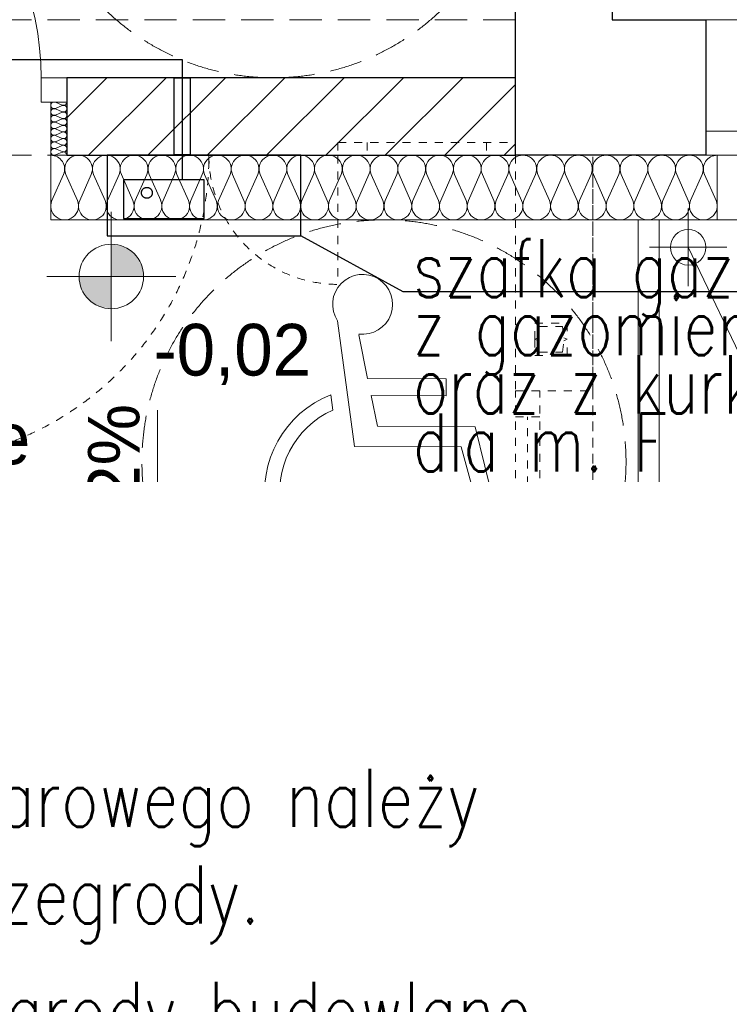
# Model space of a CAD drawing. Extents: x -220425 to -32551, y -64521 to 77206.
# Tile 9 of 59: x -186459 to -184260, y -12645 to -9595. Entities that reach past the tile are written whole.
import ezdxf
from ezdxf.lldxf.tags import DXFTag

# ---------------------------------------------------------------- set-up
doc = ezdxf.new("R2010")
doc.units = 0
doc.header["$MEASUREMENT"] = 0
doc.set_wipeout_variables(frame=1)
for name, pattern in [('Hidden Line', [50, 25, -25]), ('Krawędzie ukryte', [150, 100, -50]), ('MITTE', [50.8, 31.75, -6.35, 6.35, -6.35])]:
    doc.linetypes.add(name, pattern=pattern)
for name, color, linetype in [('#op-kan-san', 3, 'Continuous'), ('#opisy', 252, 'Continuous'), ('_MK_opis gazu', 3, 'Continuous'), ('Drzwi ArchiCAD', 7, 'Continuous'), ('gaz', 2, 'Continuous')]:
    doc.layers.add(name, color=color, linetype=linetype)
for name, color, linetype, lineweight, true_color in [('Arch drzwi_Nr_Pióra__4', 7, 'Continuous', 9, 0x029e21), ('Arch ocieplenie_Nr_Pióra__22', 7, 'Continuous', 9, 0x7f7f7f), ('Arch okna_Nr_Pióra__4', 7, 'Continuous', 9, 0x029e21), ('Arch wyposarzenie_Nr_Pióra__2', 7, 'Continuous', 13, 0x7f7f7f)]:
    doc.layers.add(name, color=color, linetype=linetype, lineweight=lineweight, true_color=true_color)
for name, color, linetype, lineweight in [('Arch opisy_Nr_Pióra__21', 7, 'Continuous', 9), ('Arch rynny_Nr_Pióra__21', 7, 'Continuous', 9), ('Arch schody_Nr_Pióra__21', 7, 'Continuous', 9), ('arch spadki_Nr_Pióra__21', 7, 'Continuous', 9), ('Arch wyburzenia_Nr_Pióra__46', 5, 'Continuous', 13), ('Arch ściany nośne_Nr_Pióra__21', 7, 'Continuous', 9), ('Arch ściany nośne_Nr_Pióra__27', 7, 'Continuous', 30), ('INWENT RZĘDNE_Nr_Pióra__21', 7, 'Continuous', 9), ('INWENT. DRZWI_Nr_Pióra__101', 8, 'Continuous', 13), ('INWENT. OKNA_Nr_Pióra__101', 8, 'Continuous', 13), ('INWENT.ŚCIANY_Nr_Pióra__1', 7, 'Continuous', 25), ('INWENT.ŚCIANY_Nr_Pióra__101', 8, 'Continuous', 13), ('Inwentaryzacja Konst._Nr_Pióra__101', 8, 'Continuous', 13), ('IS_Zimna_woda', 5, 'SOLID', 30), ('Istniejące schody_Nr_Pióra__101', 8, 'Continuous', 13), ('Istniejące stropy_Nr_Pióra__5', 7, 'Continuous', 13)]:
    doc.layers.add(name, color=color, linetype=linetype, lineweight=lineweight)
doc.styles.add('GENERATED_STYLE_2', font='txt')
doc.styles.add('GENERATED_STYLE_6', font='txt')
doc.styles.add('ROMANS', font='romans.shx', dxfattribs={"width": 0.85, "height": 0.11})
tags = doc.linetypes.add('SOLID', pattern=[10, 10, 0]).pattern_tags.tags
tags[6:7] = [DXFTag(74, 4), DXFTag(75, 0), DXFTag(340, '0'), DXFTag(46, 0.0), DXFTag(50, 0.0), DXFTag(44, 0.0), DXFTag(45, 0.0)]
tags[4:5] = [DXFTag(74, 4), DXFTag(75, 0), DXFTag(340, '0'), DXFTag(46, 0.0), DXFTag(50, 0.0), DXFTag(44, 0.0), DXFTag(45, 0.0)]

# ---------------------------------------------------------------- blocks, each defined once
blk = doc.blocks.new('A$C68B6B573')
at = {"layer": 'Arch schody_Nr_Pióra__21', "linetype": 'Continuous'}
blk.add_hatch(color=252, dxfattribs=at).paths.add_polyline_path([(11221.2, -1150), (11171.2, -1100), (11271.2, -1100)], flags=0)
at = {"layer": 'Arch ściany nośne_Nr_Pióra__21', "linetype": 'Continuous'}
h = blk.add_hatch(dxfattribs=at)
h.set_pattern_fill('Common_Brick', color=252, style=0, pattern_type=2)
h.set_pattern_definition([(45, (197252.38, 10015.15), (-91.92388, 91.92388), [])])
h.paths.add_polyline_path([(12330, 240), (10940, 240), (10940, 0), (12330, 0)], flags=0)
at = {"layer": 'INWENT RZĘDNE_Nr_Pióra__21', "linetype": 'Continuous'}
for points in [[(11077.6, -375.4), (11177.6, -375.4), (11170, -337.1), (11148.3, -304.7), (11115.8, -283), (11077.6, -275.4)], [(11077.6, -375.4), (10977.6, -375.4), (10985.2, -413.6), (11006.9, -446.1), (11039.3, -467.8), (11077.6, -475.4)], [(11448.4, -1936.9), (11548.4, -1936.9), (11540.8, -1898.6), (11519.1, -1866.2), (11486.6, -1844.5), (11448.4, -1836.9)], [(11448.4, -1936.9), (11348.4, -1936.9), (11356, -1975.2), (11377.7, -2007.6), (11410.1, -2029.3), (11448.4, -2036.9)]]:
    blk.add_hatch(color=252, dxfattribs=at).paths.add_polyline_path(points, flags=0)
at = {"layer": 'Arch ocieplenie_Nr_Pióra__22', "color": 252, "linetype": 'Continuous'}
for p, q in [((10904.9, 164.1), (10925.1, 155.6)), ((10925.1, 153.8), (10904.9, 145.2)), ((10904.9, 143.5), (10925.1, 134.9)), ((10925.1, 133.2), (10904.9, 124.6)), ((10904.9, 122.9), (10925.1, 114.3)), ((10925.1, 112.6), (10904.9, 104)), ((10904.9, 102.3), (10925.1, 93.7)), ((10925.1, 91.9), (10904.9, 83.4)), ((10904.9, 81.6), (10925.1, 73.1)), ((10925.1, 71.3), (10904.9, 62.7)), ((10904.9, 61), (10925.1, 52.4)), ((10925.1, 50.7), (10904.9, 42.1)), ((10904.9, 40.4), (10925.1, 31.8)), ((10925.1, 30.1), (10904.9, 21.5)), ((10904.9, 19.8), (10925.1, 11.2)), ((10925.1, 9.4), (10904.9, 0.9)), ((10893.6, -140.4), (10929.4, -59.6)), ((10936.6, -59.6), (10972.4, -140.4)), ((10979.7, -140.4), (11015.4, -59.6)), ((11022.7, -59.6), (11058.5, -140.4)), ((11065.7, -140.4), (11101.5, -59.6)), ((11108.7, -59.6), (11144.5, -140.4)), ((11151.7, -140.4), (11187.5, -59.6)), ((11194.8, -59.6), (11230.6, -140.4)), ((11237.8, -140.4), (11273.6, -59.6)), ((11280.8, -59.6), (11316.6, -140.4)), ((11323.8, -140.4), (11359.6, -59.6)), ((11366.8, -59.6), (11402.6, -140.4)), ((11409.9, -140.4), (11445.7, -59.6)), ((11452.9, -59.6), (11488.7, -140.4)), ((11495.9, -140.4), (11531.7, -59.6)), ((11538.9, -59.6), (11574.7, -140.4)), ((11581.9, -140.4), (11617.7, -59.6)), ((11625, -59.6), (11660.8, -140.4)), ((11668, -140.4), (11703.8, -59.6)), ((11711, -59.6), (11746.8, -140.4)), ((11754, -140.4), (11789.8, -59.6)), ((11797.1, -59.6), (11832.8, -140.4)), ((11840.1, -140.4), (11875.9, -59.6)), ((11883.1, -59.6), (11918.9, -140.4)), ((11926.1, -140.4), (11961.9, -59.6)), ((11969.1, -59.6), (12004.9, -140.4)), ((12012.2, -140.4), (12047.9, -59.6)), ((12055.2, -59.6), (12091, -140.4)), ((12098.2, -140.4), (12134, -59.6)), ((12141.2, -59.6), (12177, -140.4)), ((12184.2, -140.4), (12220, -59.6)), ((12227.3, -59.6), (12263.1, -140.4)), ((12270.3, -140.4), (12306.1, -59.6)), ((12313.3, -59.6), (12349.1, -140.4)), ((12356.3, -140.4), (12392.1, -59.6)), ((12399.3, -59.6), (12435.1, -140.4)), ((12442.4, -140.4), (12478.2, -59.6)), ((12485.4, -59.6), (12521.2, -140.4)), ((12528.4, -140.4), (12564.2, -59.6)), ((12571.4, -59.6), (12607.2, -140.4)), ((12614.4, -140.4), (12650.2, -59.6)), ((12657.5, -59.6), (12693.3, -140.4)), ((12700.5, -140.4), (12736.3, -59.6)), ((12743.5, -59.6), (12779.3, -140.4)), ((12786.5, -140.4), (12822.3, -59.6)), ((12829.6, -59.6), (12865.3, -140.4)), ((12872.6, -140.4), (12908.4, -59.6)), ((12915.6, -59.6), (12951.4, -140.4))]:
    blk.add_line(p, q, dxfattribs=at)
for centre, major_axis, ratio, start_param, end_param in [((10900.6, 154.7), (10.6, 0), 0.969765, 1.158003, 5.125183), ((10929.4, 165), (10.6, 0), 0.969765, 4.299596, 6.283185), ((10929.4, 144.4), (10.6, 0), 0.969765, 4.299595, 8.266774), ((10900.6, 134.1), (10.6, 0), 0.969765, 1.158003, 5.125183), ((10900.6, 113.4), (10.6, 0), 0.969765, 1.158003, 5.125183), ((10929.4, 123.8), (10.6, 0), 0.969765, 4.299595, 8.266774), ((10900.6, 92.8), (10.6, 0), 0.969765, 1.158003, 5.125183), ((10929.4, 103.1), (10.6, 0), 0.969765, 4.299595, 8.266774), ((10929.4, 82.5), (10.6, 0), 0.969765, 4.299595, 8.266774), ((10900.6, 72.2), (10.6, 0), 0.969765, 1.158003, 5.125183), ((10900.6, 51.6), (10.6, 0), 0.969765, 1.158003, 5.125183), ((10929.4, 61.9), (10.6, 0), 0.969765, 4.299595, 8.266774), ((10900.6, 30.9), (10.6, 0), 0.969765, 1.158003, 5.125183), ((10929.4, 41.3), (10.6, 0), 0.969765, 4.299595, 8.266774), ((10929.4, 20.6), (10.6, 0), 0.969765, 4.299595, 8.266774), ((10900.6, 10.3), (10.6, 0), 0.969765, 1.158003, 5.125183), ((10890, -42.5), (43, 0), 0.988721, 5.870392, 7.853982), ((10929.4, 0), (10.6, 0), 0.969765, 0, 1.983589), ((10976, -42.5), (43, 0), 0.988721, 5.870392, 9.837571), ((11062.1, -42.5), (43, 0), 0.988721, 5.870392, 9.837571), ((11148.1, -42.5), (43, 0), 0.988721, 5.870392, 9.837571), ((11234.2, -42.5), (43, 0), 0.988721, 5.870392, 9.837571), ((11320.2, -42.5), (43, 0), 0.988721, 5.870392, 9.837571), ((11406.2, -42.5), (43, 0), 0.988721, 5.870392, 9.837571), ((11492.3, -42.5), (43, 0), 0.988721, 5.870392, 9.837571), ((11578.3, -42.5), (43, 0), 0.988721, 5.870392, 9.837571), ((11664.4, -42.5), (43, 0), 0.988721, 5.870392, 9.837571), ((11750.4, -42.5), (43, 0), 0.988721, 5.870392, 9.837571), ((11836.5, -42.5), (43, 0), 0.988721, 5.870392, 9.837571), ((11922.5, -42.5), (43, 0), 0.988721, 5.870392, 9.837571), ((12008.5, -42.5), (43, 0), 0.988721, 5.870392, 9.837571), ((12094.6, -42.5), (43, 0), 0.988721, 5.870392, 9.837571), ((12180.6, -42.5), (43, 0), 0.988721, 5.870392, 9.837571), ((12266.7, -42.5), (43, 0), 0.988721, 5.870392, 9.837571), ((12352.7, -42.5), (43, 0), 0.988721, 5.870392, 9.837571), ((12438.7, -42.5), (43, 0), 0.988721, 5.870392, 9.837571), ((12524.8, -42.5), (43, 0), 0.988721, 5.870392, 9.837571), ((12610.8, -42.5), (43, 0), 0.988721, 5.870392, 9.837571), ((12696.9, -42.5), (43, 0), 0.988721, 5.870392, 9.837571), ((12782.9, -42.5), (43, 0), 0.988721, 5.870392, 9.837571), ((12869, -42.5), (43, 0), 0.988721, 5.870392, 9.837571), ((12955, -42.5), (43, 0), 0.988721, 1.570796, 3.554385), ((10933, -157.5), (43, 0), 0.988721, 2.728799, 6.695979), ((11019.1, -157.5), (43, 0), 0.988721, 2.728799, 6.695979), ((11105.1, -157.5), (43, 0), 0.988721, 2.728799, 6.695979), ((11191.1, -157.5), (43, 0), 0.988721, 2.728799, 6.695979), ((11277.2, -157.5), (43, 0), 0.988721, 2.728799, 6.695979), ((11363.2, -157.5), (43, 0), 0.988721, 2.728799, 6.695979), ((11449.3, -157.5), (43, 0), 0.988721, 2.728799, 6.695979), ((11535.3, -157.5), (43, 0), 0.988721, 2.728799, 6.695979), ((11621.4, -157.5), (43, 0), 0.988721, 2.728799, 6.695979), ((11707.4, -157.5), (43, 0), 0.988721, 2.728799, 6.695979), ((11793.4, -157.5), (43, 0), 0.988721, 2.728799, 6.695979), ((11879.5, -157.5), (43, 0), 0.988721, 2.728799, 6.695979), ((11965.5, -157.5), (43, 0), 0.988721, 2.728799, 6.695979), ((12051.6, -157.5), (43, 0), 0.988721, 2.728799, 6.695979), ((12137.6, -157.5), (43, 0), 0.988721, 2.728799, 6.695979), ((12223.6, -157.5), (43, 0), 0.988721, 2.728799, 6.695979), ((12309.7, -157.5), (43, 0), 0.988721, 2.728799, 6.695979), ((12395.7, -157.5), (43, 0), 0.988721, 2.728799, 6.695979), ((12481.8, -157.5), (43, 0), 0.988721, 2.728799, 6.695979), ((12567.8, -157.5), (43, 0), 0.988721, 2.728799, 6.695979), ((12653.9, -157.5), (43, 0), 0.988721, 2.728799, 6.695979), ((12739.9, -157.5), (43, 0), 0.988721, 2.728799, 6.695979), ((12825.9, -157.5), (43, 0), 0.988721, 2.728799, 6.695979), ((12912, -157.5), (43, 0), 0.988721, 2.728799, 6.695979)]:
    blk.add_ellipse(centre, major_axis=major_axis, ratio=ratio, start_param=start_param, end_param=end_param, dxfattribs=at)
at = {"layer": 'Arch okna_Nr_Pióra__4', "color": 252, "linetype": 'Continuous'}
for p, q in [((12920, 420), (15310, 420)), ((10860, 240), (10940, 240)), ((10860, 240), (10860, 165)), ((10860, 165), (10940, 165)), ((12920, 75), (15310, 75)), ((12920, 0), (15310, 0)), ((12955, -200), (15245, -200))]:
    blk.add_line(p, q, dxfattribs=at)
blk.add_arc((9960, 240), 900, 0, 90, dxfattribs=at)
at = {"layer": 'Arch opisy_Nr_Pióra__21', "color": 252, "linetype": 'Krawędzie ukryte'}
for centre in [(11580, 990), (11922.5, -950)]:
    blk.add_circle(centre, 750, dxfattribs=at)
at = {"layer": 'Arch rynny_Nr_Pióra__21', "color": 252, "linetype": 'Continuous'}
for p, q in [((12865, -165), (12865, -405)), ((12985, -285), (12745, -285)), ((13520.2, -1651.3), (12865, -285))]:
    blk.add_line(p, q, dxfattribs=at)
blk.add_circle((12865, -285), 55, dxfattribs=at)
at = {"layer": 'Arch schody_Nr_Pióra__21', "color": 252, "linetype": 'Continuous'}
for p, q in [((12710, -200), (12710, -2800)), ((12775, -200), (12775, -2800)), ((11221.2, -790), (11221.2, -1100)), ((11171.2, -1100), (11271.2, -1100)), ((11221.2, -1150), (11171.2, -1100)), ((11221.2, -1150), (11271.2, -1100)), ((11145, -1730), (9945, -1730)), ((11145, -1730), (11145, -7850)), ((11210, -1730), (11145, -1730)), ((11210, -1730), (11210, -7850)), ((12710, -1730), (11210, -1730)), ((12775, -2100), (11210, -2100)), ((11992.5, -2100), (12775, -2450)), ((11992.5, -2800), (11992.5, -2100)), ((12775, -2450), (11210, -2450))]:
    blk.add_line(p, q, dxfattribs=at)
at = {"layer": 'Arch wyburzenia_Nr_Pióra__46', "color": 252, "linetype": 'Continuous'}
for p, q in [((10890, 165), (10890, -200)), ((12955, -200), (12955, 0)), ((10890, -200), (12955, -200))]:
    blk.add_line(p, q, dxfattribs=at)
at = {"layer": 'Arch wyposarzenie_Nr_Pióra__2', "color": 252, "linetype": 'Continuous'}
for p, q in [((11778.8, -513), (11830.9, -902.1)), ((11871.7, -691), (11844.1, -556.1)), ((12115.2, -692), (11871.7, -691)), ((12115, -745.2), (12115.2, -692)), ((11758, -741.6), (11764.3, -789.3)), ((11882.6, -744.3), (12115, -745.2)), ((11902, -839.5), (11882.6, -744.3)), ((12205.1, -840.7), (11902, -839.5)), ((12265.2, -1085.2), (12205.1, -840.7)), ((11830.9, -902.1), (12161.6, -903.5)), ((12161.6, -903.5), (12243, -1202.7)), ((12373.5, -1061.6), (12265.2, -1085.2)), ((12396.7, -1156.1), (12373.5, -1061.6)), ((12194.6, -1115.9), (12149.3, -1105.6)), ((12243, -1202.7), (12396.7, -1156.1))]:
    blk.add_line(p, q, dxfattribs=at)
for centre, major_axis, start_param, end_param in [((11856.3, -461.8), (92.9, 0), 4.583801, 10.008202), ((11877.6, -1043.9), (325.1, 0), 1.947533, 6.059917), ((11877.6, -1043.9), (278.7, 0), 1.989195, 6.059917)]:
    blk.add_ellipse(centre, major_axis=major_axis, ratio=0.999933, start_param=start_param, end_param=end_param, dxfattribs=at)
at = {"layer": 'Arch ściany nośne_Nr_Pióra__27', "color": 252, "linetype": 'Continuous'}
for p, q in [((10940, 240), (10940, 0)), ((12330, 240), (10940, 240)), ((12330, 0), (12330, 240)), ((10940, 0), (12330, 0))]:
    blk.add_line(p, q, dxfattribs=at)
at = {"layer": 'INWENT RZĘDNE_Nr_Pióra__21', "color": 252, "linetype": 'Continuous'}
for p, q in [((11077.6, -575.4), (11077.6, -175.4)), ((10877.6, -375.4), (11277.6, -375.4)), ((11448.4, -2136.9), (11448.4, -1736.9)), ((11248.4, -1936.9), (11648.4, -1936.9))]:
    blk.add_line(p, q, dxfattribs=at)
for centre in [(11077.6, -375.4), (11448.4, -1936.9)]:
    blk.add_circle(centre, 100, dxfattribs=at)
at = {"layer": 'INWENT. DRZWI_Nr_Pióra__101', "color": 252, "linetype": 'Hidden Line'}
for p, q in [((11780, 40), (12330, 40)), ((11780, 40), (11780, 0)), ((11870, 40), (11870, 0)), ((12240, 40), (12240, 0)), ((11780, 0), (12330, 0)), ((11780, 0), (11780, -400))]:
    blk.add_line(p, q, dxfattribs=at)
for centre, radius, start, end in [((10430, 0), 950, 270, 0), ((11780, 0), 400, 180, 270)]:
    blk.add_arc(centre, radius, start, end, dxfattribs=at)
at = {"layer": 'INWENT. OKNA_Nr_Pióra__101', "color": 252, "linetype": 'Hidden Line'}
for p, q in [((12330, -3150), (12330, -730)), ((12330, -3150), (12330, -730)), ((12405, -3150), (12405, -730)), ((12570, -730), (12570, -3150)), ((12330, -810), (12405, -810)), ((12367.5, -3070), (12367.5, -810))]:
    blk.add_line(p, q, dxfattribs=at)
at = {"layer": 'INWENT.ŚCIANY_Nr_Pióra__1', "color": 252, "linetype": 'Continuous'}
for p, q in [((12330, 0), (12330, 1870)), ((12630, 1870), (12630, 420)), ((12630, 420), (12920, 420)), ((12920, 420), (12920, 0)), ((12920, 0), (12330, 0))]:
    blk.add_line(p, q, dxfattribs=at)
at = {"layer": 'INWENT.ŚCIANY_Nr_Pióra__101', "color": 252, "linetype": 'Hidden Line'}
for p, q in [((12330, 0), (12330, -730)), ((12570, -730), (12570, 0)), ((12330, -730), (12570, -730))]:
    blk.add_line(p, q, dxfattribs=at)
at = {"layer": 'Inwentaryzacja Konst._Nr_Pióra__101', "color": 252, "linetype": 'Hidden Line'}
for p, q in [((12390, -570), (12390, -520)), ((12390, -520), (12490, -520)), ((12400, -565), (12403.9, -530)), ((12403.9, -530), (12476.1, -530)), ((12476.1, -530), (12480, -565)), ((12490, -520), (12490, -570)), ((12390, -570), (12400, -565)), ((12390, -570), (12390, -620)), ((12390, -570), (12400, -575)), ((12400, -575), (12403.9, -610)), ((12476.1, -610), (12480, -575)), ((12490, -570), (12480, -565)), ((12490, -570), (12480, -575)), ((12490, -620), (12490, -570)), ((12403.9, -610), (12476.1, -610)), ((12390, -620), (12490, -620)), ((12390, -2530), (12490, -2530)), ((12390, -2580), (12390, -2530)), ((12490, -2530), (12490, -2580)), ((12400, -2575), (12403.9, -2540)), ((12403.9, -2540), (12476.1, -2540)), ((12476.1, -2540), (12480, -2575)), ((12390, -2580), (12400, -2575)), ((12390, -2580), (12390, -2630)), ((12390, -2580), (12400, -2585)), ((12400, -2585), (12403.9, -2620)), ((12476.1, -2620), (12480, -2585)), ((12490, -2580), (12480, -2575)), ((12490, -2580), (12480, -2585)), ((12490, -2630), (12490, -2580)), ((12403.9, -2620), (12476.1, -2620)), ((12390, -2630), (12490, -2630))]:
    blk.add_line(p, q, dxfattribs=at)
at = {"layer": 'Istniejące schody_Nr_Pióra__101', "color": 252, "linetype": 'Hidden Line'}
blk.add_line((12570, -6700), (12570, 0), dxfattribs=at)
at = {"layer": 'Istniejące stropy_Nr_Pióra__5', "color": 252, "linetype": 'Krawędzie ukryte'}
for p, q in [((12330, 420), (9880, 420)), ((12330, 0), (9880, 0))]:
    blk.add_line(p, q, dxfattribs=at)
at = {"layer": 'Arch drzwi_Nr_Pióra__4', "color": 252, "linetype": 'Continuous', "style": 'GENERATED_STYLE_6'}
blk.add_text('nadświetle', height=160, dxfattribs=at).set_placement((9815.7, -957.3))
at = {"layer": 'Arch schody_Nr_Pióra__21', "color": 252, "linetype": 'Continuous', "style": 'GENERATED_STYLE_6'}
for s, p in [('3x15', (11938.3, -2705.2)), ('35', (12207, -2579.5))]:
    blk.add_text(s, height=160, rotation=90, dxfattribs=at).set_placement(p)
at = {"layer": 'arch spadki_Nr_Pióra__21', "color": 252, "linetype": 'Continuous', "style": 'GENERATED_STYLE_6'}
blk.add_text('2%', height=160, rotation=90, dxfattribs=at).set_placement((11165, -1079.5))
at = {"layer": 'INWENT RZĘDNE_Nr_Pióra__21', "color": 252, "char_height": 160, "attachment_point": 7, "style": 'GENERATED_STYLE_2'}
for s, insert in [('{-0,02}', (11208.9, -712)), ('{-0,04}', (11579.7, -1776))]:
    blk.add_mtext(s, dxfattribs=dict(at, insert=insert))

msp = doc.modelspace()

# ---------------------------------------------------------------- linework, layer by layer
at = {"layer": '#op-kan-san', "color": 7}
for p, q in [((-185270.648, -10438.553), (-185588.02, -10265.148)), ((-183655.997, -10438.553), (-185270.648, -10438.553))]:
    msp.add_line(p, q, dxfattribs=at)
at = {"layer": '_MK_opis gazu', "color": 6}
msp.add_lwpolyline([(-185980.051, -10013.572), (-185980.051, -9775.103), (-185930.052, -9775.194), (-185930.052, -10013.664), (-185980.051, -10013.572)], dxfattribs=at)
at = {"layer": 'Drzwi ArchiCAD'}
msp.add_lwpolyline([(-187323.56, -5915.542), (-187323.56, -9718.138), (-185955.052, -9718.138), (-185955.052, -10090.71)], dxfattribs=at)
at = {"layer": 'gaz', "color": 2, "linetype": 'Continuous', "lineweight": 30, "ltscale": 10}
msp.add_lwpolyline([(-186188.02, -10265.148), (-185588.02, -10265.148), (-185588.02, -10015.148), (-186188.02, -10015.148)], close=True, dxfattribs=at)
at = {"layer": 'IS_Zimna_woda', "color": 2, "linetype": 'MITTE', "ltscale": 10}
for p, q in [((-187323.56, -9718.138), (-185955.052, -9718.138)), ((-185955.052, -9718.138), (-185955.052, -10090.71))]:
    msp.add_line(p, q, dxfattribs=at)
at = {"layer": 'IS_Zimna_woda', "color": 2, "linetype": 'ByBlock', "ltscale": 10, "flags": 128}
msp.add_lwpolyline([(-185887.22, -10090.71), (-186137.111, -10090.71), (-186137.111, -10210.651), (-185887.22, -10210.651)], close=True, dxfattribs=at)
at = {"layer": 'IS_Zimna_woda', "color": 2, "linetype": 'MITTE', "ltscale": 10}
msp.add_circle((-186064.552, -10131.475), 16.808, dxfattribs=at)

# ---------------------------------------------------------------- block references
at = {"layer": 'Drzwi ArchiCAD'}
msp.add_blockref('A$C68B6B573', (-197252.38, -10015.148), dxfattribs=at)

# ---------------------------------------------------------------- texts
at = {"layer": '#opisy', "color": 3, "insert": (-185240.172, -10634.615), "char_height": 180, "width": 2274.76795, "attachment_point": 4, "line_spacing_factor": 0.6, "style": 'ROMANS'}
msp.add_mtext('\\W0.75;szafka gazowa \\Pz gazomierzem \\Poraz z kurkiem\\Pdla m. F ', dxfattribs=at)

# ---------------------------------------------------------------- next in the draw order: wipeouts: each hides what was drawn before it
msp.add_wipeout([(-200658.846, -11027.555), (-183525.651, -11027.555), (-183525.651, -17981.116), (-200875.213, -17981.116)]).dxf.layer = 'Drzwi ArchiCAD'

# ---------------------------------------------------------------- next in the draw order: texts
at = {"layer": '#opisy', "color": 7, "insert": (-191644.389, -11915.231), "char_height": 180, "width": 8300.01048, "attachment_point": 1, "style": 'ROMANS'}
msp.add_mtext('{\\W0.8;\\C0;Wszystkie przejścia przez przegrody oddzielenia pożarowego należy zabezpieczyć w klasie odporności ogniowej danej przegrody.\\H0.99999x;\\P\\H0.2x;\\P\\H5x;Wszystkie przejścia przewodów gazowych przez przegrody budowlane wykonać w rurze ochronnej.\\P\\H0.2x;\\P\\H5x;Poziome odcinki instalcji gazowej powinny być usytuowane w odległości conajmniej 0,1m powyżej innych przewodów instalacyjnych.\\P\\H0.2x;\\P\\H5x;Odległość od gazomierza do najbliższego urządzenia musi wynosić co najmniej 3m mierząc w rozwinięciu długości przewodu.}', dxfattribs=at)

doc.saveas('drawing.dxf')
